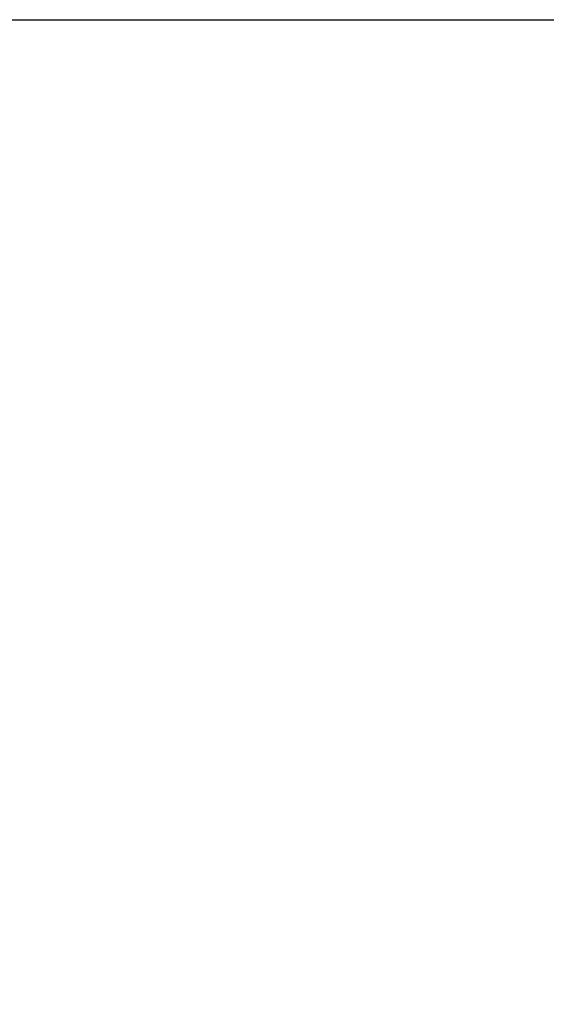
# Model space of a CAD drawing. Header units: millimetres. Extents: x 19 to 411, y 18 to 285.
# Tile 35 of 58: x 224 to 248, y 225 to 272. Entities that reach past the tile are written whole.
import ezdxf

# ---------------------------------------------------------------- set-up
doc = ezdxf.new("R2010")
doc.units = ezdxf.units.MM
doc.layers.add('FORMATO', color=179, linetype='Continuous')
doc.styles.add('SLDTEXTSTYLE0', font='TXT', dxfattribs={"width": 0.75})
doc.dimstyles.new('SLDDIMSTYLE1', dxfattribs={"dimtxt": 3.5, "dimasz": 3.302, "dimexe": 0, "dimexo": 0.0625, "dimgap": 0.875, "dimtad": 1, "dimdec": 0, "dimrnd": 1e-09, "dimzin": 12, "dimdsep": 46, "dimtxsty": 'SLDTEXTSTYLE0', "dimsah": 1, "dimcen": 0.09, "dimadec": 0, "dimazin": 3, "dimtfac": 1, "dimtdec": 0, "dimtofl": 0, "dimtmove": 0, "dimatfit": 3, "dimfxl": 0, "dimfrac": 2, "dimtolj": 1, "dimtzin": 12, "dimarcsym": 0})

# ---------------------------------------------------------------- blocks, each defined once
blk = doc.blocks.new('_D_4')
at = {"layer": 'FORMATO'}
for p, q in [((217.248, 271.637), (263.427, 271.637)), ((262.427, 271.637), (262.427, 143.427)), ((244.024, 143.427), (263.427, 143.427))]:
    blk.add_line(p, q, dxfattribs=at)
for points in [[(262.427, 271.637), (261.919, 268.335), (262.935, 268.335)], [(262.427, 143.427), (262.935, 146.729), (261.919, 146.729)]]:
    blk.add_solid(points, dxfattribs=at)
at = {"layer": 'FORMATO', "insert": (257.915, 179.923), "char_height": 3.5, "attachment_point": 1, "rotation": 90, "style": 'SLDTEXTSTYLE0'}
blk.add_mtext('128', dxfattribs=at)

msp = doc.modelspace()

# ---------------------------------------------------------------- dimensions: what is measured, and where the dimension line sits
at = {"layer": 'FORMATO'}
dim = msp.add_linear_dim(base=(262.426741, 143.42685), p1=(216.248143, 271.63736), p2=(243.023653, 143.42685), angle=90, dimstyle='SLDDIMSTYLE1', dxfattribs=at)
dim.commit()
dim.dimension.update_dxf_attribs({"geometry": '_D_4', "text_midpoint": (262.426741, 183.802287), "dimtype": 160})

doc.saveas('drawing.dxf')
